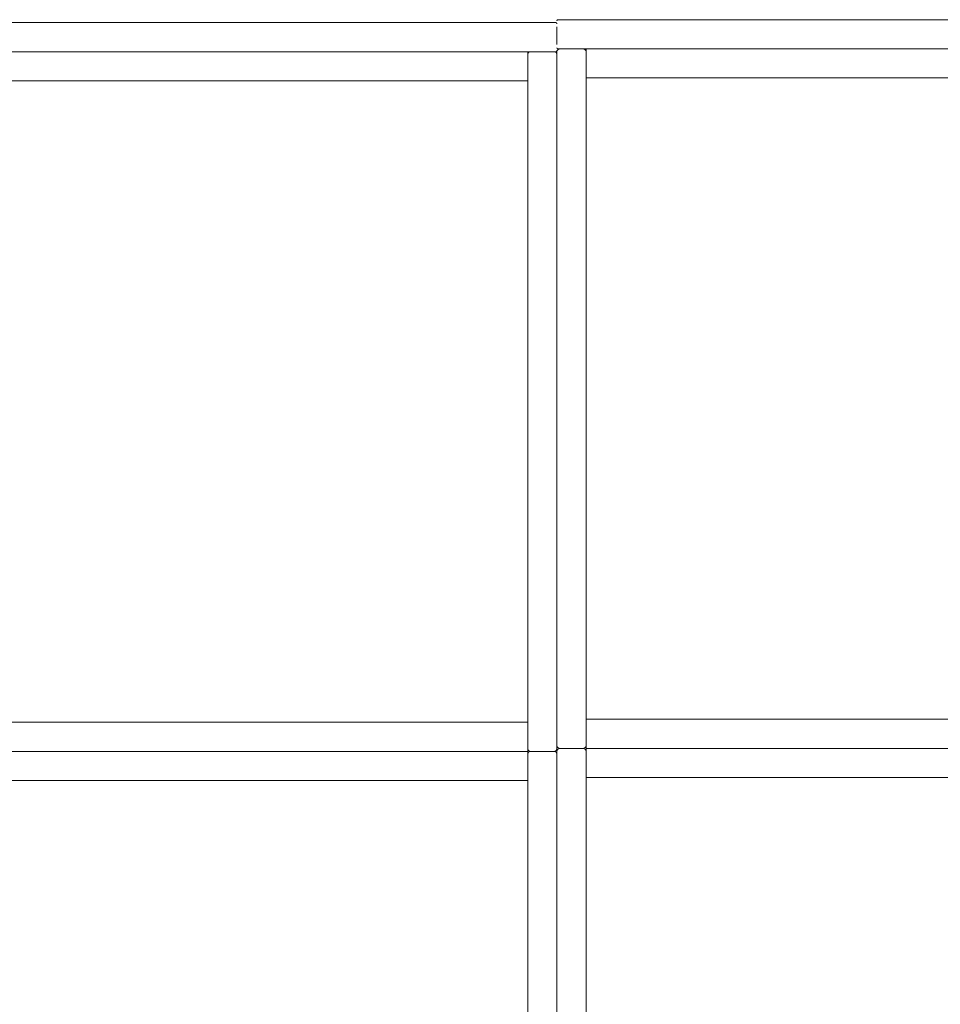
# Model space of a CAD drawing. Header units: millimetres. Extents: x -281 to 121694, y -16481 to 65128.
# Tile 119 of 256: x 18591 to 19223, y 33076 to 33752. Entities that reach past the tile are written whole.
import ezdxf

# ---------------------------------------------------------------- set-up
doc = ezdxf.new("R2010")
doc.units = ezdxf.units.MM
doc.layers.add('A--L5__InstallatiesW', color=7, linetype='Continuous', lineweight=5)

# ---------------------------------------------------------------- blocks, each defined once
blk = doc.blocks.new('NLRS_82_FU_UN__veiligheid_ kast_gen_kad - kast dxbxh 1000x500x2000-V405-L_80_ 13')
at = {"layer": 'A--L5__InstallatiesW'}
for p, q in [((524.7, 49), (-435.3, 49)), ((524.7, 29), (524.7, 49)), ((542.7, 49), (526.7, 49)), ((524.7, 47), (524.7, -429)), ((544.7, -429), (544.7, 47)), ((524.7, 29), (-435.3, 29)), ((-435.3, 29), (524.7, 29)), ((524.7, -411), (524.7, 29)), ((-435.3, -411), (524.7, -411)), ((-433.3, -411), (522.7, -411)), ((523.22, -411), (522.7, -411)), ((524.7, -431), (524.7, -411)), ((522.7, -431), (-433.3, -431)), ((522.7, -431), (524.7, -431)), ((526.7, -431), (524.43, -431)), ((524.7, -431), (524.7, -429)), ((526.7, -431), (542.7, -431)), ((543.9, -431), (542.7, -431)), ((544.7, -446), (544.7, -436)), ((48.5, -451), (543.9, -451))]:
    blk.add_line(p, q, dxfattribs=at)
at = {"layer": 'A--L5__InstallatiesW', "flags": 128}
for points in [[(543.96, -431), (544, -431.01), (544.03, -431.01), (544.06, -431.02), (544.09, -431.02), (544.12, -431.03), (544.15, -431.04), (544.18, -431.05), (544.21, -431.06), (544.24, -431.08), (544.27, -431.09), (544.3, -431.11), (544.33, -431.12), (544.35, -431.14), (544.38, -431.16), (544.4, -431.18), (544.43, -431.2), (544.45, -431.22), (544.47, -431.24), (544.5, -431.27), (544.52, -431.29), (544.54, -431.32), (544.56, -431.34), (544.57, -431.37), (544.59, -431.4), (544.61, -431.42), (544.62, -431.45), (544.63, -431.48), (544.65, -431.51), (544.66, -431.54), (544.67, -431.57), (544.68, -431.6), (544.68, -431.63), (544.69, -431.66), (544.69, -431.7), (544.7, -431.73), (544.7, -431.76), (544.7, -431.79), (544.7, -431.8)], [(544.7, -450.2), (544.7, -450.23), (544.7, -450.26), (544.69, -450.3), (544.69, -450.33), (544.68, -450.36), (544.68, -450.39), (544.67, -450.42), (544.66, -450.45), (544.65, -450.48), (544.64, -450.51), (544.62, -450.54), (544.61, -450.57), (544.59, -450.6), (544.58, -450.62), (544.56, -450.65), (544.54, -450.68), (544.52, -450.7), (544.5, -450.73), (544.48, -450.75), (544.46, -450.77), (544.43, -450.8), (544.41, -450.82), (544.38, -450.84), (544.36, -450.86), (544.33, -450.87), (544.31, -450.89), (544.28, -450.91), (544.25, -450.92), (544.22, -450.93), (544.19, -450.95), (544.16, -450.96), (544.13, -450.97), (544.1, -450.97), (544.07, -450.98), (544.04, -450.99), (544, -450.99), (543.97, -451), (543.94, -451)]]:
    blk.add_lwpolyline(points, dxfattribs=at)
at = {"layer": 'A--L5__InstallatiesW'}
for centre, start, end in [((526.7, 47), 90, 180), ((542.7, 47), 360, 90), ((526.7, -429), 180, 270), ((542.7, -429), 270, 0)]:
    blk.add_arc(centre, 2, start, end, dxfattribs=at)
blk = doc.blocks.new('NLRS_82_FU_UN__veiligheid_ kast_gen_kad - kast dxbxh 1000x500x2000-V406-L_80_ 13')
at = {"layer": 'A--L5__InstallatiesW'}
for p, q in [((-437.3, 49), (-453.3, 49)), ((524.7, 49), (-435.3, 49)), ((-435.3, 49), (-435.3, 29)), ((-455.3, 47), (-455.3, -429)), ((-435.3, -429), (-435.3, 47)), ((524.7, 29), (-435.3, 29)), ((-435.3, 29), (-435.3, -411)), ((-435.3, 29), (524.7, 29))]:
    blk.add_line(p, q, dxfattribs=at)
for centre, start, end in [((-453.3, 47), 90, 180), ((-437.3, 47), 360, 90)]:
    blk.add_arc(centre, 2, start, end, dxfattribs=at)
blk = doc.blocks.new('NLRS_82_FU_UN__veiligheid_ kast_gen_kad - kast dxbxh 1000x500x2000-V407-L_80_ 13')
at = {"layer": 'A--L5__InstallatiesW'}
for p, q in [((524.7, 49), (-435.3, 49)), ((524.7, 29), (524.7, 49)), ((542.7, 49), (526.7, 49)), ((524.7, 47), (524.7, -429)), ((544.7, -429), (544.7, 47)), ((524.7, 29), (-435.3, 29)), ((-435.3, 29), (524.7, 29)), ((524.7, -411), (524.7, 29))]:
    blk.add_line(p, q, dxfattribs=at)
for centre, start, end in [((526.7, 47), 90, 180), ((542.7, 47), 360, 90)]:
    blk.add_arc(centre, 2, start, end, dxfattribs=at)
blk = doc.blocks.new('NLRS_82_FU_UN__veiligheid_ kast_gen_kad - kast dxbxh 1000x500x2000-V428-L_80_ 13')
at = {"layer": 'A--L5__InstallatiesW'}
for p, q in [((-437.3, 49), (-453.3, 49)), ((524.7, 49), (-435.3, 49)), ((-435.3, 49), (-435.3, 29)), ((-455.3, 47), (-455.3, -429)), ((-435.3, -429), (-435.3, 47)), ((524.7, 29), (-435.3, 29)), ((-435.3, 29), (-435.3, -411)), ((-435.3, 29), (524.7, 29)), ((-435.3, -411), (524.7, -411)), ((-435.3, -411), (-435.3, -431)), ((-433.3, -411), (-433.82, -411)), ((-433.3, -411), (522.7, -411)), ((-453.3, -431), (-454.5, -431)), ((-453.3, -431), (-437.3, -431)), ((-435.03, -431), (-437.3, -431)), ((-435.3, -429), (-435.3, -431)), ((-435.3, -431), (-433.3, -431)), ((522.7, -431), (-433.3, -431)), ((-455.3, -436), (-455.3, -446)), ((-454.5, -451), (40.9, -451))]:
    blk.add_line(p, q, dxfattribs=at)
at = {"layer": 'A--L5__InstallatiesW', "flags": 128}
for points in [[(-455.3, -431.8), (-455.3, -431.77), (-455.3, -431.74), (-455.29, -431.7), (-455.29, -431.67)], [(-455.25, -431.52), (-455.24, -431.49), (-455.22, -431.46), (-455.21, -431.43), (-455.19, -431.4), (-455.18, -431.38), (-455.16, -431.35), (-455.14, -431.32), (-455.12, -431.3), (-455.1, -431.27), (-455.08, -431.25), (-455.06, -431.23), (-455.03, -431.2), (-455.01, -431.18), (-454.98, -431.16), (-454.96, -431.14), (-454.93, -431.13), (-454.9, -431.11), (-454.88, -431.09), (-454.85, -431.08), (-454.82, -431.07), (-454.79, -431.05), (-454.76, -431.04), (-454.73, -431.03), (-454.7, -431.03), (-454.67, -431.02), (-454.64, -431.01), (-454.6, -431.01), (-454.57, -431), (-454.54, -431)], [(-454.56, -451), (-454.6, -450.99), (-454.63, -450.99), (-454.66, -450.98), (-454.69, -450.98), (-454.72, -450.97), (-454.75, -450.96), (-454.78, -450.95), (-454.81, -450.94), (-454.84, -450.92), (-454.87, -450.91), (-454.9, -450.89), (-454.92, -450.88), (-454.95, -450.86), (-454.98, -450.84), (-455, -450.82), (-455.03, -450.8), (-455.05, -450.78), (-455.07, -450.76), (-455.1, -450.73), (-455.12, -450.71), (-455.14, -450.68), (-455.16, -450.66), (-455.17, -450.63), (-455.19, -450.6), (-455.21, -450.58), (-455.22, -450.55), (-455.23, -450.52), (-455.25, -450.49), (-455.26, -450.46), (-455.27, -450.43), (-455.27, -450.4), (-455.28, -450.37), (-455.29, -450.34), (-455.29, -450.3), (-455.3, -450.27), (-455.3, -450.24), (-455.3, -450.21), (-455.3, -450.2)]]:
    blk.add_lwpolyline(points, dxfattribs=at)
at = {"layer": 'A--L5__InstallatiesW'}
for centre, start, end in [((-453.3, 47), 90, 180), ((-437.3, 47), 360, 90), ((-453.3, -429), 180, 270), ((-437.3, -429), 270, 360)]:
    blk.add_arc(centre, 2, start, end, dxfattribs=at)

msp = doc.modelspace()

# ---------------------------------------------------------------- block references
at = {"layer": 'A--L5__InstallatiesW', "rotation": 180}
for name, p in [('NLRS_82_FU_UN__veiligheid_ kast_gen_kad - kast dxbxh 1000x500x2000-V405-L_80_ 13', (19504.7, 33301)), ('NLRS_82_FU_UN__veiligheid_ kast_gen_kad - kast dxbxh 1000x500x2000-V428-L_80_ 13', (18504.7, 33299))]:
    msp.add_blockref(name, p, dxfattribs=at)
at = {"layer": 'A--L5__InstallatiesW'}
for name, p in [('NLRS_82_FU_UN__veiligheid_ kast_gen_kad - kast dxbxh 1000x500x2000-V407-L_80_ 13', (18415.3, 33201)), ('NLRS_82_FU_UN__veiligheid_ kast_gen_kad - kast dxbxh 1000x500x2000-V406-L_80_ 13', (19415.3, 33203))]:
    msp.add_blockref(name, p, dxfattribs=at)

doc.saveas('drawing.dxf')
